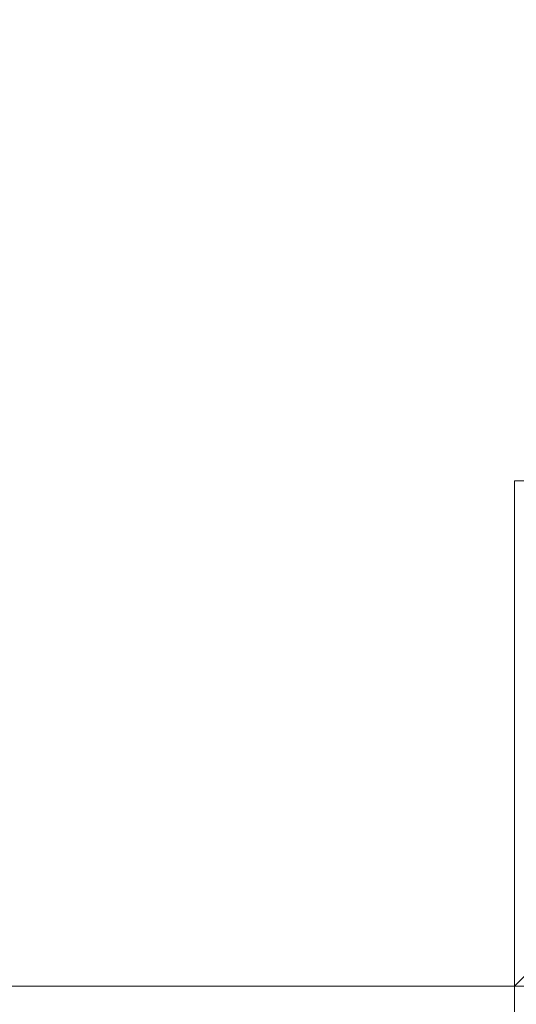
# Model space of a CAD drawing. Header units: inches. Extents: x -79624 to 52587, y -27526 to 10116.
# Tile 159 of 256: x 5657 to 5666, y -7694 to -7676. Entities that reach past the tile are written whole.
import ezdxf
from ezdxf import colors
from ezdxf.entities.mleader import LeaderData, LeaderLine
from ezdxf.math import Vec2, Vec3

# ---------------------------------------------------------------- set-up
doc = ezdxf.new("R2010")
doc.units = ezdxf.units.IN
doc.header["$MEASUREMENT"] = 0
doc.layers.add('- განათება', color=7, linetype='Continuous')
doc.layers.add('Dimensioning - General', color=7, linetype='Continuous')
doc.layers.add('- მექანიკური ნაწილი', color=7, linetype='Continuous', lineweight=18)
doc.styles.add('CT', font='ARIALN.TTF', dxfattribs={"height": 200})
doc.styles.add('GENERATED_STYLE_1', font='txt')
doc.dimstyles.new('GENERATED_STYLE__1', dxfattribs={"dimtxt": 100, "dimasz": 76, "dimexe": 0.18, "dimexo": 0.0625, "dimgap": 0, "dimtad": 0, "dimdec": 0, "dimlfac": 0.1, "dimzin": 0, "dimdsep": 46, "dimtxsty": 'GENERATED_STYLE_1', "dimblk": 'ARROWHEAD_5', "dimblk1": 'ARROWHEAD_5', "dimblk2": 'ARROWHEAD_5', "dimcen": 0.09, "dimse1": 1, "dimse2": 1, "dimclrd": 7, "dimclre": 7, "dimclrt": 7, "dimadec": 0, "dimazin": 0, "dimtfac": 1, "dimtdec": 4, "dimtmove": 0, "dimatfit": 3, "dimfxl": 1, "dimtolj": 1, "dimtzin": 0, "dimarcsym": 0})

# ---------------------------------------------------------------- blocks, each defined once
blk = doc.blocks.new('ARROWHEAD_5')
at = {"linetype": 'Continuous', "lineweight": 0}
blk.add_hatch(color=0, dxfattribs=at).paths.add_polyline_path([(-1, 0.2679), (0, 0), (-1, -0.2679)])
at = {"color": 0, "linetype": 'Continuous', "lineweight": 0}
blk.add_line((0, 0), (-1, 0), dxfattribs=at)
blk = doc.blocks.new('*D249')
at = {"layer": 'Defpoints', "color": 0, "linetype": 'Continuous', "transparency": 16777216}
for p in [(358.556, 209.203), (25258.556, 209.203), (1258.556, -26125.722)]:
    blk.add_point(p, dxfattribs=at)
at = {"layer": 'Dimensioning - General', "color": 7, "linetype": 'Continuous', "lineweight": -2, "transparency": 16777216}
for p, q in [((358.556, 133.203), (358.556, -12795.724)), ((358.556, -26049.722), (358.556, -13148.104))]:
    blk.add_line(p, q, dxfattribs=at)
at = {"layer": 'Dimensioning - General', "color": 7, "linetype": 'Continuous', "lineweight": -2, "transparency": 16777216, "xscale": 76.00000000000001, "yscale": 76.00000000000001, "zscale": 76.00000000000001}
for p, rotation in [((358.556, 209.203), 90), ((358.556, -26125.722), 270)]:
    blk.add_blockref('ARROWHEAD_5', p, dxfattribs=dict(at, rotation=rotation))
at = {"layer": 'Dimensioning - General', "color": 7, "linetype": 'Continuous', "lineweight": 13, "transparency": 16777216, "insert": (358.556, -12971.914), "char_height": 100, "attachment_point": 5, "rotation": 90, "style": 'GENERATED_STYLE_1'}
blk.add_mtext('\\A1;2633', dxfattribs=at)
blk = doc.blocks.new('_DotSmall')
at = {"color": 0, "linetype": 'ByBlock', "const_width": 0.5}
blk.add_lwpolyline([(-0.0625, 0, 1), (0.0625, 0, 1)], format="xyb", close=True, dxfattribs=at)

msp = doc.modelspace()

# ---------------------------------------------------------------- linework, layer by layer
at = {"layer": '- მექანიკური ნაწილი', "color": 7, "lineweight": 0}
for points in [[(6330.76563, -7630.48848), (5639.14949, -7630.48848), (5630.16746, -7693.36268), (6339.74766, -7693.36268)], [(6330.76563, -7630.48848), (5639.14949, -7630.48848), (5630.16746, -7693.36268), (6339.74766, -7693.36268)], [(5666.09557, -7693.36268), (5630.16746, -7693.36268)], [(5980.46655, -7693.36268), (5917.59235, -7693.36268), (5845.73613, -7693.36268), (5791.84396, -7693.36268), (5737.95179, -7693.36268), (5666.09557, -7693.36268), (5737.95179, -7693.36268), (5791.84396, -7693.36268), (5845.73613, -7693.36268), (5917.59235, -7693.36268)]]:
    msp.add_lwpolyline(points, close=True, dxfattribs=at)
at = {"layer": '- მექანიკური ნაწილი', "lineweight": 0}
for points in [[(5693.04166, -7675.39862), (5684.05963, -7684.38065), (5675.0776, -7693.36268), (5666.09557, -7693.36268), (5657.11354, -7693.36268), (5648.13152, -7693.36268), (5639.14949, -7693.36268), (5630.16746, -7684.38065), (5630.16746, -7675.39862)], [(5684.05963, -7684.38065), (5675.0776, -7693.36268), (5675.0776, -7684.38065), (5666.09557, -7693.36268), (5675.0776, -7684.38065), (5675.0776, -7693.36268), (5675.0776, -7684.38065), (5684.05963, -7684.38065), (5675.0776, -7693.36268), (5666.09557, -7693.36268), (5675.0776, -7693.36268), (5666.09557, -7693.36268), (5675.0776, -7684.38065), (5684.05963, -7675.39862)], [(5666.09557, -7684.38065), (5666.09557, -7693.36268), (5666.09557, -7684.38065)], [(5666.09557, -7684.38065), (5666.09557, -7693.36268), (5666.09557, -7684.38065)], [(5666.09557, -7684.38065), (5666.09557, -7693.36268), (5666.09557, -7684.38065)], [(5666.09557, -7684.38065), (5666.09557, -7693.36268), (5666.09557, -7684.38065)], [(5666.09557, -7684.38065), (5666.09557, -7693.36268), (5666.09557, -7684.38065)], [(5666.09557, -7684.38065), (5666.09557, -7693.36268), (5666.09557, -7684.38065)], [(5666.09557, -7684.38065), (5666.09557, -7693.36268), (5666.09557, -7684.38065)], [(5666.09557, -7684.38065), (5666.09557, -7693.36268), (5666.09557, -7684.38065)], [(5666.09557, -7684.38065), (5666.09557, -7693.36268), (5666.09557, -7684.38065)], [(5666.09557, -7693.36268), (5666.09557, -7684.38065), (5666.09557, -7693.36268)], [(5675.0776, -7684.38065), (5666.09557, -7693.36268), (5675.0776, -7684.38065)], [(5675.0776, -7684.38065), (5666.09557, -7693.36268), (5675.0776, -7684.38065)], [(5666.09557, -7684.38065), (5666.09557, -7684.38065)], [(5675.0776, -7684.38065), (5666.09557, -7684.38065), (5675.0776, -7684.38065)], [(5666.09557, -7684.38065), (5666.09557, -7684.38065)], [(5675.0776, -7684.38065), (5666.09557, -7684.38065), (5675.0776, -7684.38065)], [(5666.09557, -7684.38065), (5666.09557, -7684.38065)], [(5675.0776, -7684.38065), (5666.09557, -7684.38065), (5675.0776, -7684.38065)], [(5666.09557, -7684.38065), (5666.09557, -7684.38065)], [(5675.0776, -7684.38065), (5666.09557, -7684.38065), (5675.0776, -7684.38065)], [(5666.09557, -7684.38065), (5666.09557, -7684.38065)], [(5675.0776, -7684.38065), (5666.09557, -7684.38065), (5675.0776, -7684.38065)], [(5666.09557, -7684.38065), (5666.09557, -7684.38065)], [(5675.0776, -7684.38065), (5666.09557, -7684.38065), (5675.0776, -7684.38065)], [(5666.09557, -7684.38065), (5666.09557, -7684.38065)], [(5675.0776, -7684.38065), (5666.09557, -7684.38065), (5675.0776, -7684.38065)], [(5666.09557, -7684.38065), (5666.09557, -7684.38065)], [(5675.0776, -7684.38065), (5666.09557, -7684.38065), (5675.0776, -7684.38065)], [(5666.09557, -7684.38065), (5666.09557, -7684.38065)], [(5675.0776, -7684.38065), (5666.09557, -7684.38065), (5675.0776, -7684.38065)], [(5675.0776, -7684.38065), (5666.09557, -7693.36268), (5675.0776, -7684.38065)], [(5675.0776, -7684.38065), (5666.09557, -7693.36268), (5675.0776, -7684.38065)], [(5675.0776, -7684.38065), (5666.09557, -7693.36268), (5675.0776, -7684.38065)], [(5675.0776, -7684.38065), (5666.09557, -7693.36268), (5675.0776, -7684.38065)], [(5666.09557, -7684.38065), (5666.09557, -7693.36268), (5666.09557, -7684.38065)], [(5666.09557, -7684.38065), (5666.09557, -7693.36268), (5666.09557, -7684.38065)], [(5666.09557, -7684.38065), (5666.09557, -7693.36268), (5666.09557, -7684.38065)], [(5666.09557, -7684.38065), (5666.09557, -7693.36268), (5666.09557, -7684.38065)], [(5666.09557, -7684.38065), (5666.09557, -7693.36268), (5666.09557, -7684.38065)], [(5666.09557, -7684.38065), (5666.09557, -7693.36268), (5666.09557, -7684.38065)], [(5666.09557, -7684.38065), (5666.09557, -7693.36268), (5666.09557, -7684.38065)], [(5666.09557, -7684.38065), (5666.09557, -7693.36268), (5666.09557, -7684.38065)], [(5666.09557, -7684.38065), (5666.09557, -7693.36268), (5666.09557, -7684.38065)], [(5666.09557, -7693.36268), (5666.09557, -7684.38065), (5666.09557, -7693.36268)], [(5675.0776, -7684.38065), (5666.09557, -7693.36268), (5675.0776, -7684.38065)], [(5675.0776, -7684.38065), (5666.09557, -7693.36268), (5675.0776, -7684.38065)], [(5666.09557, -7684.38065), (5666.09557, -7684.38065)], [(5675.0776, -7684.38065), (5666.09557, -7684.38065), (5675.0776, -7684.38065)], [(5666.09557, -7684.38065), (5666.09557, -7684.38065)], [(5675.0776, -7684.38065), (5666.09557, -7684.38065), (5675.0776, -7684.38065)], [(5666.09557, -7684.38065), (5666.09557, -7684.38065)], [(5675.0776, -7684.38065), (5666.09557, -7684.38065), (5675.0776, -7684.38065)], [(5666.09557, -7684.38065), (5666.09557, -7684.38065)], [(5675.0776, -7684.38065), (5666.09557, -7684.38065), (5675.0776, -7684.38065)], [(5666.09557, -7684.38065), (5666.09557, -7684.38065)], [(5675.0776, -7684.38065), (5666.09557, -7684.38065), (5675.0776, -7684.38065)], [(5666.09557, -7684.38065), (5666.09557, -7684.38065)], [(5675.0776, -7684.38065), (5666.09557, -7684.38065), (5675.0776, -7684.38065)], [(5666.09557, -7684.38065), (5666.09557, -7684.38065)], [(5675.0776, -7684.38065), (5666.09557, -7684.38065), (5675.0776, -7684.38065)], [(5666.09557, -7684.38065), (5666.09557, -7684.38065)], [(5675.0776, -7684.38065), (5666.09557, -7684.38065), (5675.0776, -7684.38065)], [(5666.09557, -7684.38065), (5666.09557, -7684.38065)], [(5675.0776, -7684.38065), (5666.09557, -7684.38065), (5675.0776, -7684.38065)], [(5675.0776, -7684.38065), (5666.09557, -7693.36268), (5675.0776, -7684.38065)], [(5675.0776, -7684.38065), (5666.09557, -7693.36268), (5675.0776, -7684.38065)], [(5675.0776, -7684.38065), (5666.09557, -7693.36268), (5675.0776, -7684.38065)], [(5675.0776, -7684.38065), (5666.09557, -7693.36268), (5675.0776, -7684.38065)], [(5675.0776, -7684.38065), (5666.09557, -7684.38065), (5666.09557, -7693.36268), (5666.09557, -7684.38065), (5666.09557, -7693.36268), (5666.09557, -7684.38065), (5675.0776, -7684.38065), (5666.09557, -7693.36268), (5675.0776, -7693.36268), (5666.09557, -7693.36268), (5675.0776, -7693.36268)], [(5675.0776, -7684.38065), (5666.09557, -7693.36268), (5666.09557, -7684.38065), (5666.09557, -7693.36268), (5666.09557, -7684.38065), (5675.0776, -7684.38065), (5666.09557, -7693.36268), (5666.09557, -7684.38065), (5666.09557, -7693.36268), (5666.09557, -7684.38065), (5666.09557, -7693.36268), (5675.0776, -7684.38065)], [(5675.0776, -7684.38065), (5666.09557, -7693.36268), (5675.0776, -7684.38065)], [(5666.09557, -7684.38065), (5666.09557, -7693.36268), (5666.09557, -7684.38065)], [(5666.09557, -7684.38065), (5666.09557, -7693.36268), (5666.09557, -7684.38065)], [(5666.09557, -7684.38065), (5666.09557, -7693.36268), (5666.09557, -7684.38065)], [(5666.09557, -7684.38065), (5666.09557, -7693.36268), (5666.09557, -7684.38065)], [(5666.09557, -7684.38065), (5666.09557, -7693.36268), (5666.09557, -7684.38065)], [(5666.09557, -7684.38065), (5666.09557, -7693.36268), (5666.09557, -7684.38065)], [(5666.09557, -7684.38065), (5666.09557, -7693.36268), (5666.09557, -7684.38065)], [(5666.09557, -7684.38065), (5666.09557, -7693.36268), (5666.09557, -7684.38065)], [(5666.09557, -7684.38065), (5666.09557, -7693.36268), (5666.09557, -7684.38065)], [(5666.09557, -7693.36268), (5666.09557, -7684.38065), (5666.09557, -7693.36268)], [(5675.0776, -7684.38065), (5666.09557, -7693.36268), (5675.0776, -7684.38065)], [(5675.0776, -7684.38065), (5666.09557, -7693.36268), (5675.0776, -7684.38065)], [(5666.09557, -7684.38065), (5675.0776, -7684.38065)], [(5666.09557, -7684.38065), (5666.09557, -7684.38065)], [(5675.0776, -7684.38065), (5666.09557, -7684.38065), (5675.0776, -7684.38065)], [(5666.09557, -7684.38065), (5666.09557, -7684.38065)], [(5675.0776, -7684.38065), (5666.09557, -7684.38065), (5675.0776, -7684.38065)], [(5666.09557, -7684.38065), (5666.09557, -7684.38065)], [(5675.0776, -7684.38065), (5666.09557, -7684.38065), (5675.0776, -7684.38065)], [(5666.09557, -7684.38065), (5666.09557, -7684.38065)], [(5675.0776, -7684.38065), (5666.09557, -7684.38065), (5675.0776, -7684.38065)], [(5666.09557, -7684.38065), (5666.09557, -7684.38065)], [(5675.0776, -7684.38065), (5666.09557, -7684.38065), (5675.0776, -7684.38065)], [(5666.09557, -7684.38065), (5666.09557, -7684.38065)], [(5675.0776, -7684.38065), (5666.09557, -7684.38065), (5675.0776, -7684.38065)], [(5666.09557, -7684.38065), (5666.09557, -7684.38065)], [(5675.0776, -7684.38065), (5666.09557, -7684.38065), (5675.0776, -7684.38065)], [(5666.09557, -7684.38065), (5666.09557, -7684.38065)], [(5675.0776, -7684.38065), (5666.09557, -7684.38065), (5675.0776, -7684.38065)], [(5666.09557, -7684.38065), (5666.09557, -7684.38065)], [(5675.0776, -7684.38065), (5666.09557, -7684.38065), (5675.0776, -7684.38065)], [(5675.0776, -7684.38065), (5666.09557, -7684.38065)], [(5675.0776, -7684.38065), (5666.09557, -7693.36268), (5675.0776, -7684.38065)], [(5675.0776, -7684.38065), (5666.09557, -7693.36268), (5675.0776, -7684.38065)], [(5675.0776, -7684.38065), (5666.09557, -7693.36268), (5675.0776, -7684.38065)], [(5675.0776, -7684.38065), (5666.09557, -7693.36268), (5675.0776, -7684.38065)], [(5675.0776, -7693.36268), (5666.09557, -7693.36268), (5675.0776, -7693.36268), (5666.09557, -7693.36268), (5657.11354, -7693.36268), (5648.13152, -7693.36268), (5639.14949, -7693.36268)], [(5657.11354, -7693.36268), (5666.09557, -7693.36268), (5657.11354, -7693.36268)], [(5666.09557, -7693.36268), (5657.11354, -7693.36268), (5666.09557, -7693.36268)], [(5666.09557, -7693.36268), (5657.11354, -7693.36268), (5666.09557, -7693.36268)], [(5666.09557, -7693.36268), (5657.11354, -7693.36268), (5666.09557, -7693.36268)], [(5666.09557, -7693.36268), (5657.11354, -7693.36268), (5666.09557, -7693.36268)], [(5666.09557, -7693.36268), (5657.11354, -7693.36268), (5666.09557, -7693.36268)], [(5666.09557, -7693.36268), (5657.11354, -7693.36268), (5666.09557, -7693.36268)], [(5666.09557, -7693.36268), (5657.11354, -7693.36268), (5666.09557, -7693.36268)], [(5666.09557, -7693.36268), (5657.11354, -7693.36268), (5666.09557, -7693.36268)], [(5666.09557, -7693.36268), (5657.11354, -7693.36268), (5666.09557, -7693.36268)], [(5666.09557, -7693.36268), (5657.11354, -7693.36268), (5666.09557, -7693.36268)], [(5666.09557, -7693.36268), (5657.11354, -7693.36268), (5666.09557, -7693.36268)], [(5666.09557, -7693.36268), (5657.11354, -7693.36268), (5666.09557, -7693.36268)], [(5666.09557, -7693.36268), (5657.11354, -7693.36268), (5666.09557, -7693.36268)], [(5666.09557, -7693.36268), (5657.11354, -7693.36268), (5666.09557, -7693.36268)], [(5666.09557, -7693.36268), (5657.11354, -7693.36268), (5666.09557, -7693.36268)], [(5666.09557, -7693.36268), (5657.11354, -7693.36268), (5666.09557, -7693.36268)], [(5666.09557, -7693.36268), (5657.11354, -7693.36268), (5666.09557, -7693.36268)], [(5666.09557, -7693.36268), (5657.11354, -7693.36268), (5666.09557, -7693.36268)], [(5666.09557, -7693.36268), (5657.11354, -7693.36268), (5666.09557, -7693.36268)], [(5666.09557, -7693.36268), (5657.11354, -7693.36268), (5666.09557, -7693.36268)], [(5666.09557, -7693.36268), (5657.11354, -7693.36268), (5666.09557, -7693.36268)], [(5666.09557, -7693.36268), (5657.11354, -7693.36268), (5666.09557, -7693.36268)], [(5666.09557, -7693.36268), (5657.11354, -7693.36268), (5666.09557, -7693.36268)], [(5666.09557, -7693.36268), (5657.11354, -7693.36268), (5666.09557, -7693.36268)], [(5666.09557, -7693.36268), (5657.11354, -7693.36268), (5666.09557, -7693.36268)], [(5666.09557, -7693.36268), (5657.11354, -7693.36268), (5666.09557, -7693.36268)], [(5666.09557, -7693.36268), (5657.11354, -7693.36268), (5666.09557, -7693.36268)], [(5666.09557, -7693.36268), (5657.11354, -7693.36268), (5666.09557, -7693.36268)], [(5666.09557, -7693.36268), (5657.11354, -7693.36268), (5666.09557, -7693.36268)], [(5666.09557, -7693.36268), (5657.11354, -7693.36268), (5666.09557, -7693.36268)], [(5666.09557, -7693.36268), (5657.11354, -7693.36268), (5666.09557, -7693.36268)], [(5666.09557, -7693.36268), (5657.11354, -7693.36268), (5666.09557, -7693.36268)], [(5666.09557, -7693.36268), (5657.11354, -7693.36268), (5666.09557, -7693.36268)], [(5666.09557, -7693.36268), (5657.11354, -7693.36268), (5666.09557, -7693.36268)], [(5666.09557, -7693.36268), (5657.11354, -7693.36268), (5666.09557, -7693.36268)], [(5666.09557, -7693.36268), (5657.11354, -7693.36268), (5666.09557, -7693.36268)], [(5666.09557, -7693.36268), (5657.11354, -7693.36268), (5666.09557, -7693.36268)], [(5666.09557, -7693.36268), (5657.11354, -7693.36268), (5666.09557, -7693.36268)], [(5666.09557, -7693.36268), (5657.11354, -7693.36268), (5666.09557, -7693.36268)], [(5666.09557, -7693.36268), (5657.11354, -7693.36268), (5666.09557, -7693.36268)], [(5666.09557, -7693.36268), (5657.11354, -7693.36268), (5666.09557, -7693.36268)], [(5666.09557, -7693.36268), (5657.11354, -7693.36268), (5666.09557, -7693.36268)], [(5666.09557, -7693.36268), (5657.11354, -7693.36268), (5666.09557, -7693.36268)], [(5666.09557, -7693.36268), (5657.11354, -7693.36268), (5666.09557, -7693.36268)], [(5666.09557, -7693.36268), (5657.11354, -7693.36268), (5666.09557, -7693.36268)], [(5666.09557, -7693.36268), (5657.11354, -7693.36268), (5666.09557, -7693.36268)], [(5666.09557, -7693.36268), (5657.11354, -7693.36268), (5666.09557, -7693.36268)], [(5666.09557, -7693.36268), (5657.11354, -7693.36268), (5666.09557, -7693.36268)], [(5666.09557, -7693.36268), (5657.11354, -7693.36268), (5666.09557, -7693.36268)], [(5666.09557, -7693.36268), (5657.11354, -7693.36268), (5666.09557, -7693.36268)], [(5666.09557, -7693.36268), (5657.11354, -7693.36268), (5666.09557, -7693.36268)], [(5666.09557, -7693.36268), (5657.11354, -7693.36268), (5666.09557, -7693.36268)], [(5666.09557, -7693.36268), (5657.11354, -7693.36268), (5666.09557, -7693.36268)], [(5666.09557, -7693.36268), (5657.11354, -7693.36268), (5666.09557, -7693.36268)], [(5666.09557, -7693.36268), (5657.11354, -7693.36268), (5666.09557, -7693.36268)], [(5666.09557, -7693.36268), (5657.11354, -7693.36268), (5666.09557, -7693.36268)], [(5666.09557, -7693.36268), (5657.11354, -7693.36268), (5666.09557, -7693.36268)], [(5666.09557, -7693.36268), (5657.11354, -7693.36268), (5666.09557, -7693.36268)], [(5666.09557, -7693.36268), (5657.11354, -7693.36268), (5666.09557, -7693.36268)], [(5666.09557, -7693.36268), (5657.11354, -7693.36268), (5666.09557, -7693.36268)], [(5666.09557, -7693.36268), (5657.11354, -7693.36268), (5666.09557, -7693.36268)], [(5666.09557, -7693.36268), (5657.11354, -7693.36268), (5666.09557, -7693.36268)], [(5666.09557, -7693.36268), (5657.11354, -7693.36268), (5666.09557, -7693.36268)], [(5666.09557, -7693.36268), (5657.11354, -7693.36268), (5666.09557, -7693.36268)], [(5666.09557, -7693.36268), (5657.11354, -7693.36268), (5666.09557, -7693.36268)], [(5666.09557, -7693.36268), (5657.11354, -7693.36268), (5666.09557, -7693.36268)], [(5666.09557, -7693.36268), (5657.11354, -7693.36268), (5666.09557, -7693.36268)], [(5666.09557, -7693.36268), (5657.11354, -7693.36268), (5666.09557, -7693.36268)], [(5666.09557, -7693.36268), (5657.11354, -7693.36268), (5666.09557, -7693.36268)], [(5666.09557, -7693.36268), (5657.11354, -7693.36268), (5666.09557, -7693.36268)], [(5666.09557, -7693.36268), (5657.11354, -7693.36268), (5666.09557, -7693.36268)], [(5666.09557, -7693.36268), (5657.11354, -7693.36268), (5666.09557, -7693.36268)], [(5666.09557, -7693.36268), (5657.11354, -7693.36268), (5666.09557, -7693.36268)], [(5666.09557, -7693.36268), (5657.11354, -7693.36268), (5666.09557, -7693.36268)], [(5666.09557, -7693.36268), (5657.11354, -7693.36268), (5666.09557, -7693.36268)], [(5666.09557, -7693.36268), (5657.11354, -7693.36268), (5666.09557, -7693.36268)], [(5666.09557, -7693.36268), (5657.11354, -7693.36268), (5666.09557, -7693.36268)], [(5666.09557, -7693.36268), (5657.11354, -7693.36268), (5666.09557, -7693.36268)], [(5666.09557, -7693.36268), (5657.11354, -7693.36268), (5666.09557, -7693.36268)], [(5666.09557, -7693.36268), (5657.11354, -7693.36268), (5666.09557, -7693.36268)], [(5666.09557, -7693.36268), (5657.11354, -7693.36268), (5666.09557, -7693.36268)], [(5666.09557, -7693.36268), (5657.11354, -7693.36268), (5666.09557, -7693.36268)], [(5666.09557, -7693.36268), (5657.11354, -7693.36268), (5666.09557, -7693.36268)], [(5666.09557, -7693.36268), (5657.11354, -7693.36268), (5666.09557, -7693.36268)], [(5666.09557, -7693.36268), (5657.11354, -7693.36268), (5666.09557, -7693.36268)], [(5666.09557, -7693.36268), (5657.11354, -7693.36268), (5666.09557, -7693.36268)], [(5666.09557, -7693.36268), (5657.11354, -7693.36268), (5666.09557, -7693.36268)], [(5666.09557, -7693.36268), (5657.11354, -7693.36268), (5666.09557, -7693.36268)], [(5666.09557, -7693.36268), (5657.11354, -7693.36268), (5666.09557, -7693.36268)], [(5666.09557, -7693.36268), (5657.11354, -7693.36268), (5666.09557, -7693.36268)], [(5666.09557, -7693.36268), (5657.11354, -7693.36268), (5666.09557, -7693.36268)], [(5666.09557, -7693.36268), (5657.11354, -7693.36268), (5666.09557, -7693.36268)], [(5666.09557, -7693.36268), (5657.11354, -7693.36268), (5666.09557, -7693.36268)], [(5666.09557, -7693.36268), (5657.11354, -7693.36268), (5666.09557, -7693.36268)], [(5666.09557, -7693.36268), (5657.11354, -7693.36268), (5666.09557, -7693.36268)], [(5666.09557, -7693.36268), (5657.11354, -7693.36268), (5666.09557, -7693.36268)], [(5657.11354, -7693.36268), (5666.09557, -7693.36268), (5657.11354, -7693.36268)], [(5666.09557, -7693.36268), (5666.09557, -7693.36268)], [(5666.09557, -7693.36268), (5675.0776, -7693.36268), (5666.09557, -7693.36268)], [(5666.09557, -7693.36268), (5666.09557, -7693.36268)], [(5675.0776, -7693.36268), (5666.09557, -7693.36268), (5675.0776, -7693.36268)], [(5666.09557, -7693.36268), (5666.09557, -7693.36268)], [(5675.0776, -7693.36268), (5666.09557, -7693.36268), (5675.0776, -7693.36268)], [(5666.09557, -7693.36268), (5666.09557, -7693.36268)], [(5675.0776, -7693.36268), (5666.09557, -7693.36268), (5675.0776, -7693.36268)], [(5666.09557, -7693.36268), (5666.09557, -7693.36268)], [(5675.0776, -7693.36268), (5666.09557, -7693.36268), (5675.0776, -7693.36268)], [(5666.09557, -7693.36268), (5666.09557, -7693.36268)], [(5675.0776, -7693.36268), (5666.09557, -7693.36268), (5675.0776, -7693.36268)], [(5666.09557, -7693.36268), (5666.09557, -7693.36268)], [(5675.0776, -7693.36268), (5666.09557, -7693.36268), (5675.0776, -7693.36268)], [(5666.09557, -7693.36268), (5675.0776, -7693.36268), (5666.09557, -7693.36268)], [(5666.09557, -7693.36268), (5666.09557, -7693.36268)], [(5666.09557, -7693.36268), (5666.09557, -7693.36268)], [(5666.09557, -7693.36268), (5666.09557, -7693.36268)], [(5666.09557, -7693.36268), (5666.09557, -7693.36268)], [(5666.09557, -7693.36268), (5666.09557, -7693.36268)], [(5666.09557, -7693.36268), (5666.09557, -7693.36268)], [(5666.09557, -7693.36268), (5666.09557, -7693.36268)], [(5666.09557, -7693.36268), (5666.09557, -7693.36268)], [(5666.09557, -7693.36268), (5666.09557, -7693.36268)], [(5666.09557, -7693.36268), (5666.09557, -7693.36268)], [(5666.09557, -7693.36268), (5666.09557, -7693.36268)], [(5666.09557, -7693.36268), (5666.09557, -7693.36268)], [(5675.0776, -7693.36268), (5666.09557, -7693.36268), (5675.0776, -7693.36268)], [(5666.09557, -7693.36268), (5666.09557, -7693.36268)], [(5675.0776, -7693.36268), (5666.09557, -7693.36268), (5675.0776, -7693.36268)], [(5666.09557, -7693.36268), (5666.09557, -7693.36268)], [(5675.0776, -7693.36268), (5666.09557, -7693.36268), (5675.0776, -7693.36268)], [(5666.09557, -7693.36268), (5666.09557, -7693.36268)], [(5675.0776, -7693.36268), (5666.09557, -7693.36268), (5675.0776, -7693.36268)], [(5666.09557, -7693.36268), (5666.09557, -7693.36268)], [(5675.0776, -7693.36268), (5666.09557, -7693.36268), (5675.0776, -7693.36268)], [(5666.09557, -7693.36268), (5666.09557, -7693.36268)], [(5675.0776, -7693.36268), (5666.09557, -7693.36268), (5675.0776, -7693.36268)], [(5666.09557, -7693.36268), (5666.09557, -7693.36268)], [(5666.09557, -7693.36268), (5666.09557, -7693.36268)], [(5666.09557, -7693.36268), (5666.09557, -7693.36268)], [(5666.09557, -7693.36268), (5666.09557, -7693.36268)], [(5666.09557, -7693.36268), (5666.09557, -7693.36268)], [(5666.09557, -7693.36268), (5666.09557, -7693.36268)], [(5666.09557, -7693.36268), (5666.09557, -7693.36268)], [(5666.09557, -7693.36268), (5675.0776, -7693.36268), (5666.09557, -7693.36268)], [(5666.09557, -7693.36268), (5666.09557, -7693.36268)], [(5675.0776, -7693.36268), (5666.09557, -7693.36268), (5675.0776, -7693.36268)], [(5666.09557, -7693.36268), (5666.09557, -7693.36268)], [(5675.0776, -7693.36268), (5666.09557, -7693.36268), (5675.0776, -7693.36268)], [(5666.09557, -7693.36268), (5666.09557, -7693.36268)], [(5675.0776, -7693.36268), (5666.09557, -7693.36268), (5675.0776, -7693.36268)], [(5666.09557, -7693.36268), (5666.09557, -7693.36268)], [(5675.0776, -7693.36268), (5666.09557, -7693.36268), (5675.0776, -7693.36268)], [(5666.09557, -7693.36268), (5666.09557, -7693.36268)], [(5675.0776, -7693.36268), (5666.09557, -7693.36268), (5675.0776, -7693.36268)], [(5666.09557, -7693.36268), (5666.09557, -7693.36268)], [(5675.0776, -7693.36268), (5666.09557, -7693.36268), (5675.0776, -7693.36268)], [(5666.09557, -7693.36268), (5675.0776, -7693.36268), (5666.09557, -7693.36268)], [(5666.09557, -7693.36268), (5666.09557, -7693.36268)], [(5666.09557, -7693.36268), (5666.09557, -7693.36268)], [(5666.09557, -7693.36268), (5666.09557, -7693.36268)], [(5666.09557, -7693.36268), (5666.09557, -7693.36268)], [(5666.09557, -7693.36268), (5666.09557, -7693.36268)], [(5666.09557, -7693.36268), (5666.09557, -7693.36268)], [(5666.09557, -7693.36268), (5666.09557, -7693.36268)], [(5666.09557, -7693.36268), (5666.09557, -7693.36268)], [(5666.09557, -7693.36268), (5666.09557, -7693.36268)], [(5666.09557, -7693.36268), (5666.09557, -7693.36268)], [(5666.09557, -7693.36268), (5666.09557, -7693.36268)], [(5666.09557, -7693.36268), (5666.09557, -7693.36268)], [(5675.0776, -7693.36268), (5666.09557, -7693.36268), (5675.0776, -7693.36268)], [(5666.09557, -7693.36268), (5666.09557, -7693.36268)], [(5675.0776, -7693.36268), (5666.09557, -7693.36268), (5675.0776, -7693.36268)], [(5666.09557, -7693.36268), (5666.09557, -7693.36268)], [(5675.0776, -7693.36268), (5666.09557, -7693.36268), (5675.0776, -7693.36268)], [(5666.09557, -7693.36268), (5666.09557, -7693.36268)], [(5675.0776, -7693.36268), (5666.09557, -7693.36268), (5675.0776, -7693.36268)], [(5666.09557, -7693.36268), (5666.09557, -7693.36268)], [(5675.0776, -7693.36268), (5666.09557, -7693.36268), (5675.0776, -7693.36268)], [(5666.09557, -7693.36268), (5666.09557, -7693.36268)], [(5675.0776, -7693.36268), (5666.09557, -7693.36268), (5675.0776, -7693.36268)], [(5666.09557, -7693.36268), (5666.09557, -7693.36268)], [(5666.09557, -7693.36268), (5666.09557, -7693.36268)], [(5666.09557, -7693.36268), (5666.09557, -7693.36268)], [(5666.09557, -7693.36268), (5666.09557, -7693.36268)], [(5666.09557, -7693.36268), (5666.09557, -7693.36268)], [(5666.09557, -7693.36268), (5666.09557, -7693.36268)], [(5666.09557, -7693.36268), (5666.09557, -7693.36268)], [(5666.09557, -7693.36268), (5675.0776, -7693.36268), (5666.09557, -7693.36268)], [(5666.09557, -7693.36268), (5666.09557, -7693.36268)], [(5675.0776, -7693.36268), (5666.09557, -7693.36268), (5675.0776, -7693.36268)], [(5666.09557, -7693.36268), (5666.09557, -7693.36268)], [(5675.0776, -7693.36268), (5666.09557, -7693.36268), (5675.0776, -7693.36268)], [(5666.09557, -7693.36268), (5666.09557, -7693.36268)], [(5675.0776, -7693.36268), (5666.09557, -7693.36268), (5675.0776, -7693.36268)], [(5666.09557, -7693.36268), (5666.09557, -7693.36268)], [(5675.0776, -7693.36268), (5666.09557, -7693.36268), (5675.0776, -7693.36268)], [(5666.09557, -7693.36268), (5666.09557, -7693.36268)], [(5675.0776, -7693.36268), (5666.09557, -7693.36268), (5675.0776, -7693.36268)], [(5666.09557, -7693.36268), (5666.09557, -7693.36268)], [(5675.0776, -7693.36268), (5666.09557, -7693.36268), (5675.0776, -7693.36268)], [(5666.09557, -7693.36268), (5675.0776, -7693.36268), (5666.09557, -7693.36268)], [(5666.09557, -7693.36268), (5666.09557, -7693.36268)], [(5666.09557, -7693.36268), (5666.09557, -7693.36268)], [(5666.09557, -7693.36268), (5666.09557, -7693.36268)], [(5666.09557, -7693.36268), (5666.09557, -7693.36268)], [(5666.09557, -7693.36268), (5666.09557, -7693.36268)], [(5666.09557, -7693.36268), (5666.09557, -7693.36268)], [(5666.09557, -7693.36268), (5666.09557, -7693.36268)], [(5666.09557, -7693.36268), (5666.09557, -7693.36268)], [(5666.09557, -7693.36268), (5666.09557, -7693.36268)], [(5666.09557, -7693.36268), (5666.09557, -7693.36268)], [(5666.09557, -7693.36268), (5666.09557, -7693.36268)], [(5666.09557, -7693.36268), (5666.09557, -7693.36268)], [(5675.0776, -7693.36268), (5666.09557, -7693.36268), (5675.0776, -7693.36268)], [(5666.09557, -7693.36268), (5666.09557, -7693.36268)], [(5675.0776, -7693.36268), (5666.09557, -7693.36268), (5675.0776, -7693.36268)], [(5666.09557, -7693.36268), (5666.09557, -7693.36268)], [(5675.0776, -7693.36268), (5666.09557, -7693.36268), (5675.0776, -7693.36268)], [(5666.09557, -7693.36268), (5666.09557, -7693.36268)], [(5675.0776, -7693.36268), (5666.09557, -7693.36268), (5675.0776, -7693.36268)], [(5666.09557, -7693.36268), (5666.09557, -7693.36268)], [(5675.0776, -7693.36268), (5666.09557, -7693.36268), (5675.0776, -7693.36268)], [(5666.09557, -7693.36268), (5666.09557, -7693.36268)], [(5675.0776, -7693.36268), (5666.09557, -7693.36268), (5675.0776, -7693.36268)], [(5666.09557, -7693.36268), (5666.09557, -7693.36268)], [(5666.09557, -7693.36268), (5666.09557, -7693.36268)], [(5666.09557, -7693.36268), (5666.09557, -7693.36268)], [(5666.09557, -7693.36268), (5666.09557, -7693.36268)], [(5666.09557, -7693.36268), (5666.09557, -7693.36268)], [(5666.09557, -7693.36268), (5666.09557, -7693.36268)], [(5666.09557, -7693.36268), (5666.09557, -7693.36268)], [(5666.09557, -7693.36268), (5675.0776, -7693.36268), (5666.09557, -7693.36268)], [(5666.09557, -7693.36268), (5666.09557, -7693.36268)], [(5666.09557, -7693.36268), (5675.0776, -7693.36268), (5666.09557, -7693.36268)]]:
    msp.add_lwpolyline(points, dxfattribs=at)
for points in [[(5675.0776, -7693.36268), (5675.0776, -7684.38065), (5666.09557, -7693.36268)], [(5675.0776, -7684.38065), (5684.05963, -7684.38065), (5675.0776, -7693.36268), (5675.0776, -7684.38065), (5666.09557, -7684.38065), (5666.09557, -7693.36268), (5675.0776, -7693.36268), (5675.0776, -7684.38065), (5675.0776, -7693.36268)], [(5675.0776, -7693.36268), (5675.0776, -7684.38065), (5666.09557, -7693.36268)], [(5675.0776, -7693.36268), (5675.0776, -7684.38065), (5666.09557, -7693.36268)], [(5666.09557, -7693.36268), (5657.11354, -7693.36268), (5657.11354, -7702.34471), (5666.09557, -7702.34471)], [(5666.09557, -7702.34471), (5675.0776, -7693.36268), (5666.09557, -7693.36268)]]:
    msp.add_lwpolyline(points, close=True, dxfattribs=at)
at = {"layer": '- მექანიკური ნაწილი', "color": 7, "lineweight": 0}
for points in [[(5666.09557, -7693.36268), (5630.16746, -7693.36268), (5666.09557, -7693.36268)], [(5666.09557, -7693.36268), (5666.09557, -7693.36268)], [(5737.95179, -7693.36268), (5666.09557, -7693.36268), (5737.95179, -7693.36268)]]:
    msp.add_lwpolyline(points, dxfattribs=at)

# ---------------------------------------------------------------- dimensions: what is measured, and where the dimension line sits
at = {"layer": 'Dimensioning - General', "color": 7, "linetype": 'Continuous', "lineweight": 13}
dim = msp.add_linear_dim(base=(358.55594, 209.20337), p1=(1258.55593, -26125.72241), p2=(25258.55593, 209.20337), angle=90, dimstyle='GENERATED_STYLE__1', dxfattribs=at)
dim.commit()
dim.dimension.update_dxf_attribs({"geometry": '*D249', "text_midpoint": (358.55594, -12971.91402), "dimtype": 160, "text_rotation": 90})

# ---------------------------------------------------------------- leaders
at = {"layer": '- განათება', "color": 7}
ml = msp.add_multileader_mtext('Standard', dxfattribs=at)
ml.set_content('\\pxt14;{\\fSylfaen|b1|i0|c0|p18;DB-UPS2 \\fSylfaen|b0|i0|c0|p18;\\C1;QF-61          \\C7;N2XH-3X1.5}', color=7, style='CT')
ml.set_leader_properties()
ml.set_arrow_properties(name='DOTSMALL')
ml.build(insert=Vec2(0, 0))
ml.multileader.update_dxf_attribs({"has_dogleg": 0, "text_left_attachment_type": 6, "text_right_attachment_type": 6, "dogleg_length": 9, "arrow_head_size": 163.78543})
ctx = ml.context
ctx.base_point, ctx.char_height, ctx.arrow_head_size, ctx.landing_gap_size, ctx.plane_origin = Vec3(4773.60442, -7638.94753), 162.6117418, 163.78543, 54.59514, Vec3(-8122.67086, -23965.21146)
ctx.left_attachment, ctx.right_attachment, ctx.text_align_type = 6, 6, 1
notes = []
notes.append((ctx, [(0, (1, 1, 0), (6480.89889, -7638.94753), (-1, 0), 9, [(2, [(5982.17124, -8706.06811)], 0, [])])]))
ctx.mtext.insert, ctx.mtext.width, ctx.mtext.defined_height, ctx.mtext.alignment, ctx.mtext.flow_direction = Vec3(5622.75166, -7443.81344), 2403.0225903, 231.60879, 2, 5
for ctx, leaders in notes:
    for number, flags, end, landing, length, lines in leaders:
        leader = LeaderData()
        leader.index, (leader.has_last_leader_line, leader.has_dogleg_vector, leader.attachment_direction) = number, flags
        leader.last_leader_point, leader.dogleg_vector, leader.dogleg_length = Vec3(end), Vec3(landing), length
        for number, points, colour, breaks in lines:
            line = LeaderLine()
            line.index, line.vertices, line.color, line.breaks = number, Vec3.list(points), colors.encode_raw_color(colour), breaks
            leader.lines.append(line)
        ctx.leaders.append(leader)

doc.saveas('drawing.dxf')
